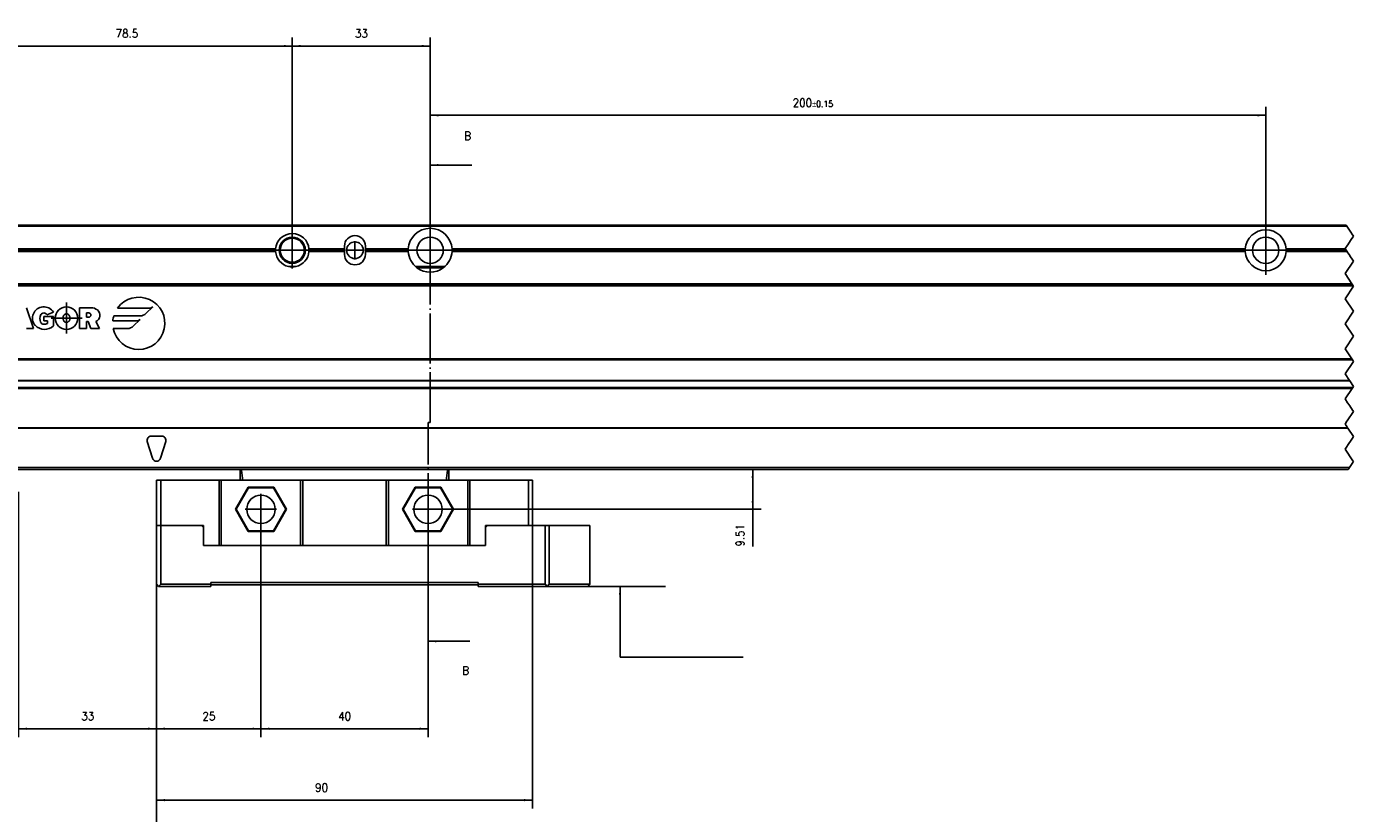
# Model space of a CAD drawing. Header units: millimetres. Extents: x -235 to 4016, y -109 to 485.
# Tile 8 of 44: x -55 to 263, y 116 to 305. Entities that reach past the tile are written whole.
import ezdxf

# ---------------------------------------------------------------- set-up
doc = ezdxf.new("R2010")
doc.units = ezdxf.units.MM
doc.linetypes.add('DOT_CENTER', pattern=[14, 12, -1, 0, -1])
doc.layers.add('1', color=7, linetype='Continuous')
doc.styles.add('CONVERTER_11', font='txt.shx', dxfattribs={"width": 0.9})
doc.dimstyles.new('ME10_DIM_38', dxfattribs={"dimtxt": 2, "dimasz": 2, "dimexe": 2, "dimexo": 0, "dimgap": 2, "dimtad": 1, "dimdsep": 46, "dimtxsty": 'CONVERTER_11', "dimsah": 1, "dimcen": 0.09, "dimclrd": 2, "dimclre": 2, "dimclrt": 2, "dimadec": 0, "dimazin": 0, "dimtfac": 1, "dimtdec": 4, "dimtix": 1, "dimtmove": 0, "dimatfit": 3, "dimfxl": 1, "dimtolj": 1, "dimtzin": 0, "dimarcsym": 0})
doc.dimstyles.new('ME10_DIM_39', dxfattribs={"dimtxt": 2, "dimasz": 2, "dimexe": 2, "dimexo": 0, "dimgap": 2, "dimtad": 1, "dimdsep": 46, "dimtxsty": 'CONVERTER_11', "dimsah": 1, "dimcen": 0.09, "dimclrd": 2, "dimclre": 2, "dimclrt": 2, "dimadec": 0, "dimazin": 0, "dimtfac": 1, "dimtdec": 4, "dimtix": 1, "dimtmove": 0, "dimatfit": 3, "dimfxl": 1, "dimtolj": 1, "dimtzin": 0, "dimarcsym": 0})
doc.dimstyles.new('ME10_DIM_40', dxfattribs={"dimtxt": 2, "dimasz": 2, "dimexe": 2, "dimexo": 0, "dimgap": 2, "dimtad": 1, "dimdsep": 46, "dimtxsty": 'CONVERTER_11', "dimsah": 1, "dimcen": 0.09, "dimclrd": 2, "dimclre": 2, "dimclrt": 2, "dimadec": 0, "dimazin": 0, "dimtfac": 1, "dimtdec": 4, "dimtix": 1, "dimtmove": 0, "dimatfit": 3, "dimfxl": 1, "dimtolj": 1, "dimtzin": 0, "dimarcsym": 0})
doc.dimstyles.new('ME10_DIM_41', dxfattribs={"dimtxt": 2, "dimasz": 2, "dimexe": 2, "dimexo": 0, "dimgap": 2, "dimtad": 1, "dimdsep": 46, "dimtxsty": 'CONVERTER_11', "dimsah": 1, "dimcen": 0.09, "dimclrd": 2, "dimclre": 2, "dimclrt": 2, "dimadec": 0, "dimazin": 0, "dimtfac": 1, "dimtdec": 4, "dimtix": 1, "dimtmove": 0, "dimatfit": 3, "dimfxl": 1, "dimtolj": 1, "dimtzin": 0, "dimarcsym": 0})
doc.dimstyles.new('ME10_DIM_46', dxfattribs={"dimtxt": 2, "dimasz": 2, "dimexe": 2, "dimexo": 0, "dimgap": 2, "dimtad": 1, "dimdsep": 46, "dimtxsty": 'CONVERTER_11', "dimsah": 1, "dimcen": 0.09, "dimclrd": 2, "dimclre": 2, "dimclrt": 2, "dimadec": 0, "dimazin": 0, "dimtol": 1, "dimtp": 0.15, "dimtm": 0.15, "dimtfac": 0.75, "dimtix": 1, "dimtmove": 0, "dimatfit": 3, "dimfxl": 1, "dimtolj": 1, "dimtzin": 0, "dimarcsym": 0})
doc.dimstyles.new('ME10_DIM_47', dxfattribs={"dimtxt": 2, "dimasz": 2, "dimexe": 2, "dimexo": 0, "dimgap": 2, "dimtad": 1, "dimdsep": 46, "dimtxsty": 'CONVERTER_11', "dimsah": 1, "dimcen": 0.09, "dimclrd": 2, "dimclre": 2, "dimclrt": 2, "dimadec": 0, "dimazin": 0, "dimtfac": 1, "dimtdec": 4, "dimtix": 1, "dimtmove": 0, "dimatfit": 3, "dimfxl": 1, "dimtolj": 1, "dimtzin": 0, "dimarcsym": 0})
doc.dimstyles.new('ME10_DIM_48', dxfattribs={"dimtxt": 2, "dimasz": 2, "dimexe": 2, "dimexo": 0, "dimgap": 2, "dimtad": 1, "dimdsep": 46, "dimtxsty": 'CONVERTER_11', "dimsah": 1, "dimcen": 0.09, "dimclrd": 2, "dimclre": 2, "dimclrt": 2, "dimadec": 0, "dimazin": 0, "dimtfac": 1, "dimtdec": 4, "dimtix": 1, "dimtmove": 0, "dimatfit": 3, "dimfxl": 1, "dimtolj": 1, "dimtzin": 0, "dimarcsym": 0})
doc.dimstyles.new('ME10_DIM_51', dxfattribs={"dimtxt": 2, "dimasz": 2, "dimexe": 2, "dimexo": 0, "dimgap": 2, "dimtad": 1, "dimdsep": 46, "dimtxsty": 'CONVERTER_11', "dimsah": 1, "dimcen": 0.09, "dimclrd": 2, "dimclre": 2, "dimclrt": 2, "dimadec": 0, "dimazin": 0, "dimtfac": 1, "dimtdec": 4, "dimtix": 1, "dimtmove": 0, "dimatfit": 3, "dimfxl": 1, "dimtolj": 1, "dimtzin": 0, "dimarcsym": 0})
doc.dimstyles.get("Standard").update_dxf_attribs({"dimtxt": 0.18, "dimasz": 0.18, "dimexe": 0.18, "dimexo": 0.0625, "dimgap": 0.09, "dimtad": 0, "dimtih": 1, "dimtoh": 1, "dimdec": 4, "dimzin": 0, "dimdsep": 46, "dimtxsty": 'Standard', "dimcen": 0.09, "dimadec": 0, "dimazin": 0, "dimtfac": 1, "dimtdec": 4, "dimtofl": 0, "dimtmove": 0, "dimatfit": 3, "dimfxl": 1, "dimtolj": 1, "dimtzin": 0, "dimarcsym": 0})

# ---------------------------------------------------------------- blocks, each defined once
blk = doc.blocks.new('CABEZA__52', base_point=(-23.49, 170.77))
at = {"color": 7, "linetype": 'Continuous'}
for p, q in [((-3.49, 196.22), (-3.49, 198.72)), ((-3.17, 198.73), (-3.21, 198.73)), ((-3.17, 198.73), (46.18, 198.73)), ((46.23, 198.73), (46.18, 198.73)), ((46.51, 196.22), (46.51, 198.73)), ((-23.49, 196.22), (-23.49, 185.37)), ((-22.49, 196.22), (-23.49, 196.22)), ((-22.49, 185.37), (-22.49, 196.22)), ((-22.49, 196.22), (-8.49, 196.22)), ((-7.99, 196.22), (-8.49, 196.22)), ((-8.49, 180.57), (-8.49, 196.22)), ((-3.49, 196.22), (-7.99, 196.22)), ((-7.99, 196.22), (-7.99, 180.57)), ((-1.55, 194.53), (-4.62, 189.22)), ((-1.47, 194.37), (-4.44, 189.22)), ((-2.85, 196.22), (-3.49, 196.22)), ((11.01, 196.22), (-2.85, 196.22)), ((4.57, 194.53), (-1.55, 194.53)), ((-1.47, 194.37), (-1.55, 194.53)), ((4.48, 194.37), (-1.47, 194.37)), ((4.48, 194.37), (4.57, 194.53)), ((7.45, 189.22), (4.48, 194.37)), ((7.63, 189.22), (4.57, 194.53)), ((11.51, 196.22), (11.01, 196.22)), ((11.01, 180.57), (11.01, 196.22)), ((11.51, 196.22), (31.51, 196.22)), ((11.51, 196.22), (11.51, 180.57)), ((31.51, 196.22), (32.01, 196.22)), ((31.51, 196.22), (31.51, 180.57)), ((45.86, 196.22), (32.01, 196.22)), ((32.01, 180.57), (32.01, 196.22)), ((38.45, 194.53), (35.38, 189.22)), ((38.53, 194.37), (35.56, 189.22)), ((38.53, 194.37), (38.45, 194.53)), ((44.57, 194.53), (38.45, 194.53)), ((44.48, 194.37), (38.53, 194.37)), ((44.48, 194.37), (44.57, 194.53)), ((47.45, 189.22), (44.48, 194.37)), ((47.63, 189.22), (44.57, 194.53)), ((46.51, 196.22), (45.86, 196.22)), ((51.01, 196.22), (46.51, 196.22)), ((51.01, 196.22), (51.01, 180.57)), ((51.51, 196.22), (51.01, 196.22)), ((51.51, 180.57), (51.51, 196.22)), ((51.51, 196.22), (65.51, 196.22)), ((65.51, 185.37), (65.51, 196.22)), ((65.51, 196.22), (66.51, 196.22)), ((66.51, 196.22), (66.51, 185.37)), ((-1.55, 183.92), (-4.62, 189.22)), ((-4.44, 189.22), (-4.62, 189.22)), ((-1.47, 184.07), (-4.44, 189.22)), ((7.45, 189.22), (4.48, 184.07)), ((7.63, 189.22), (4.57, 183.92)), ((7.45, 189.22), (7.63, 189.22)), ((35.38, 189.22), (38.45, 183.92)), ((35.56, 189.22), (35.38, 189.22)), ((35.56, 189.22), (38.53, 184.07)), ((44.48, 184.07), (47.45, 189.22)), ((44.57, 183.92), (47.63, 189.22)), ((47.45, 189.22), (47.63, 189.22)), ((-23.49, 171.27), (-23.49, 185.37)), ((-23.49, 185.37), (-22.49, 185.37)), ((-22.49, 185.37), (-22.49, 171.27)), ((-22.49, 185.37), (-12.74, 185.37)), ((-12.24, 185.37), (-12.74, 185.37)), ((-12.24, 184.87), (-12.74, 185.37)), ((-12.24, 184.87), (-12.24, 185.37)), ((-12.24, 180.57), (-12.24, 184.87)), ((55.26, 185.37), (55.26, 184.87)), ((55.76, 185.37), (55.26, 185.37)), ((55.76, 185.37), (55.26, 184.87)), ((55.26, 184.87), (55.26, 180.57)), ((65.51, 185.37), (55.76, 185.37)), ((66.51, 185.37), (65.51, 185.37)), ((69.51, 185.37), (66.51, 185.37)), ((69.51, 171.27), (69.51, 185.37)), ((69.51, 185.37), (70.51, 185.37)), ((70.51, 171.27), (70.51, 185.37)), ((80.25, 185.37), (70.51, 185.37)), ((80.25, 171.27), (80.25, 185.37)), ((-1.55, 183.92), (-1.47, 184.07)), ((4.57, 183.92), (-1.55, 183.92)), ((4.48, 184.07), (-1.47, 184.07)), ((4.57, 183.92), (4.48, 184.07)), ((38.53, 184.07), (38.45, 183.92)), ((38.45, 183.92), (44.57, 183.92)), ((38.53, 184.07), (44.48, 184.07)), ((44.48, 184.07), (44.57, 183.92)), ((-12.24, 180.57), (-8.49, 180.57)), ((-8.49, 180.57), (-7.99, 180.57)), ((11.01, 180.57), (-7.99, 180.57)), ((11.01, 180.57), (11.51, 180.57)), ((11.51, 180.57), (31.51, 180.57)), ((31.51, 180.57), (32.01, 180.57)), ((51.01, 180.57), (32.01, 180.57)), ((51.01, 180.57), (51.51, 180.57)), ((51.51, 180.57), (55.26, 180.57)), ((-10.49, 171.67), (53.51, 171.67)), ((-10.49, 171.27), (-10.49, 171.67)), ((53.51, 171.67), (53.51, 171.27)), ((-23.49, 171.27), (-22.99, 170.77)), ((-22.99, 170.77), (-22.49, 171.27)), ((-10.49, 170.77), (-22.99, 170.77)), ((-22.49, 171.27), (-10.49, 171.27)), ((-10.49, 171.17), (-10.49, 171.27)), ((-10.49, 170.77), (-10.49, 171.17)), ((53.51, 171.17), (-10.49, 171.17)), ((53.51, 171.27), (53.51, 171.17)), ((53.51, 171.27), (69.51, 171.27)), ((53.51, 171.17), (53.51, 170.77)), ((53.51, 170.77), (70.01, 170.77)), ((69.51, 171.27), (70.01, 170.77)), ((70.51, 171.27), (70.01, 170.77)), ((70.01, 170.77), (79.75, 170.77)), ((70.51, 171.27), (80.25, 171.27)), ((80.25, 171.27), (79.75, 170.77))]:
    blk.add_line(p, q, dxfattribs=at)
for centre in [(1.51, 189.22), (41.51, 189.22)]:
    blk.add_circle(centre, 3.4, dxfattribs=at)
for points, knots in [([(-3.21, 198.73), (-3.24, 198.72), (-3.31, 198.71), (-3.39, 198.7), (-3.45, 198.71), (-3.48, 198.71), (-3.49, 198.72), (-3.49, 198.72)], [0, 0, 0, 0, 0.1022068, 0.1918089, 0.2477975, 0.2740699, 0.2813975, 0.2813975, 0.2813975, 0.2813975]), ([(-2.85, 196.22), (-2.87, 196.43), (-2.93, 196.85), (-3.01, 197.48), (-3.09, 198.1), (-3.14, 198.52), (-3.17, 198.73)], [0, 0, 0, 0, 0.63275, 1.265494, 1.898236, 2.530923, 2.530923, 2.530923, 2.530923]), ([(45.86, 196.22), (45.89, 196.43), (45.94, 196.85), (46.02, 197.48), (46.1, 198.1), (46.16, 198.52), (46.18, 198.73)], [0, 0, 0, 0, 0.63275, 1.265494, 1.898236, 2.530923, 2.530923, 2.530923, 2.530923]), ([(46.51, 198.73), (46.5, 198.72), (46.48, 198.7), (46.41, 198.7), (46.32, 198.71), (46.26, 198.72), (46.23, 198.73)], [0, 0, 0, 0, 0.0196249, 0.0930246, 0.1826268, 0.2848335, 0.2848335, 0.2848335, 0.2848335])]:
    blk.add_open_spline(points, degree=3, knots=knots, dxfattribs=at)
at = {"layer": '1', "color": 2, "linetype": 'DOT_CENTER'}
for p, q in [((1.51, 192.96), (1.51, 185.48)), ((41.51, 192.96), (41.51, 185.48)), ((5.25, 189.22), (-2.23, 189.22)), ((45.25, 189.22), (37.77, 189.22))]:
    blk.add_line(p, q, dxfattribs=at)
blk = doc.blocks.new('Li-28_PERFIL__54', base_point=(-69.49, 198.72))
at = {"color": 7, "linetype": 'Continuous'}
for p, q in [((-69.49, 257.22), (261.27, 257.22)), ((-69.49, 256.97), (261.44, 256.97)), ((-7.29, 251.52), (-69.49, 251.52)), ((-69.49, 251.22), (5.01, 251.22)), ((-69.49, 250.92), (5.02, 250.92)), ((-4.59, 251.52), (-7.29, 251.52)), ((5.02, 251.52), (-4.59, 251.52)), ((21.51, 251.52), (13, 251.52)), ((13, 250.92), (21.51, 250.92)), ((13.01, 251.22), (21.51, 251.22)), ((21.51, 251.52), (21.51, 252.22)), ((21.51, 251.22), (21.51, 251.52)), ((21.51, 250.92), (21.51, 251.22)), ((21.51, 250.22), (21.51, 250.92)), ((26.51, 252.22), (26.51, 251.52)), ((26.51, 251.52), (26.51, 251.22)), ((36.77, 251.52), (26.51, 251.52)), ((26.51, 251.22), (26.51, 250.92)), ((36.76, 251.22), (26.51, 251.22)), ((26.51, 250.92), (36.77, 250.92)), ((26.51, 250.92), (26.51, 250.22)), ((237.12, 251.52), (47.25, 251.52)), ((47.25, 250.92), (237.12, 250.92)), ((47.26, 251.22), (237.11, 251.22)), ((246.9, 251.52), (261.07, 251.52)), ((261.47, 250.92), (246.9, 250.92)), ((246.91, 251.22), (261.27, 251.22)), ((9.9, 247.32), (8.12, 247.32)), ((45.52, 247.32), (38.49, 247.32)), ((45.16, 247.02), (38.86, 247.02)), ((262.61, 243.22), (-69.49, 243.22)), ((262.77, 242.97), (-69.49, 242.97)), ((-69.49, 242.72), (262.94, 242.72)), ((-54.62, 237.47), (-52.95, 232.47)), ((-50.45, 235.39), (-48.15, 235.39)), ((-50.45, 234.34), (-50.45, 235.39)), ((-48.17, 236.43), (-49.73, 235.8)), ((-48.15, 235.39), (-48.15, 233.09)), ((-41.89, 237.47), (-39.18, 237.47)), ((-41.89, 232.47), (-41.89, 237.47)), ((-40.22, 236.22), (-40.22, 235.18)), ((-39.7, 236.22), (-40.22, 236.22)), ((-40.22, 235.18), (-39.7, 235.18)), ((-33.73, 235.5), (-27.36, 235.5)), ((-25.19, 237.38), (-32.81, 237.38)), ((-26.04, 236.05), (-24.37, 237.71)), ((-52.95, 232.47), (-54.62, 232.47)), ((-49.61, 234.34), (-50.45, 234.34)), ((-49.61, 233.72), (-49.61, 234.34)), ((-40.22, 232.47), (-41.89, 232.47)), ((-39.81, 234.14), (-40.22, 234.14)), ((-40.22, 234.14), (-40.22, 232.47)), ((-39.18, 232.47), (-39.81, 234.14)), ((-37.1, 232.47), (-39.18, 232.47)), ((-38.03, 234.14), (-37.1, 232.47)), ((-28.22, 234.34), (-33.96, 234.34)), ((-33.86, 232.47), (-30.39, 232.47)), ((-29.07, 233.02), (-27.4, 234.68)), ((-69.49, 225.22), (262.61, 225.22)), ((-69.49, 224.97), (262.77, 224.97)), ((262.08, 220.02), (-69.49, 220.02)), ((-69.49, 219.93), (262.14, 219.93)), ((262.85, 218.38), (-69.49, 218.38)), ((-69.49, 218.22), (262.74, 218.22)), ((262.66, 218.1), (-69.49, 218.1)), ((261.6, 208.72), (-69.49, 208.72)), ((-69.49, 208.63), (261.67, 208.63)), ((-24.74, 206.72), (-22.24, 206.72)), ((-25.7, 205.42), (-24.45, 201.42)), ((-22.54, 201.42), (-21.29, 205.42)), ((262.07, 199.22), (-69.49, 199.22)), ((-69.49, 198.72), (-3.49, 198.73)), ((-3.49, 198.73), (-3.21, 198.73)), ((-3.17, 198.73), (-3.21, 198.73)), ((-3.17, 198.73), (46.18, 198.73)), ((46.23, 198.73), (46.18, 198.73)), ((46.23, 198.73), (46.51, 198.73)), ((46.51, 198.73), (261.74, 198.72))]:
    blk.add_line(p, q, dxfattribs=at)
at = {"color": 2, "linetype": 'DOT_CENTER'}
for p, q in [((261.44, 256.97), (261.27, 257.22)), ((261.44, 256.97), (261.61, 256.72)), ((261.61, 256.72), (262.54, 255.31)), ((263.01, 254.62), (262.31, 253.57)), ((262.54, 255.31), (262.65, 255.15)), ((262.65, 255.15), (263.01, 254.62)), ((261.57, 252.47), (261.01, 251.62)), ((261.01, 251.62), (261.07, 251.52)), ((261.07, 251.52), (261.27, 251.22)), ((261.27, 251.22), (261.47, 250.92)), ((261.47, 250.92), (261.51, 250.87)), ((261.57, 252.47), (261.63, 252.55)), ((262.31, 253.57), (261.63, 252.55)), ((263.01, 248.62), (261.01, 245.62)), ((261.51, 250.87), (262.11, 249.97)), ((262.11, 249.97), (262.17, 249.88)), ((262.17, 249.88), (262.84, 248.87)), ((262.84, 248.87), (263.01, 248.62)), ((261.01, 245.62), (262.61, 243.22)), ((263.01, 242.62), (261.01, 239.62)), ((262.77, 242.97), (262.61, 243.22)), ((262.77, 242.97), (262.94, 242.72)), ((262.94, 242.72), (263.01, 242.62)), ((261.01, 239.62), (263.01, 236.62)), ((263.01, 236.62), (261.01, 233.62)), ((261.01, 233.62), (263.01, 230.62)), ((263.01, 230.62), (261.01, 227.62)), ((261.01, 227.62), (262.61, 225.22)), ((263.01, 224.62), (261.01, 221.62)), ((262.77, 224.97), (262.61, 225.22)), ((262.77, 224.97), (263.01, 224.62)), ((261.01, 221.62), (262.08, 220.02)), ((262.14, 219.93), (262.08, 220.02)), ((262.14, 219.93), (263.01, 218.62)), ((262.66, 218.1), (261.01, 215.62)), ((262.74, 218.22), (262.66, 218.1)), ((262.76, 218.25), (262.74, 218.22)), ((262.76, 218.25), (262.85, 218.38)), ((263.01, 218.62), (262.85, 218.38)), ((261.01, 215.62), (261.61, 214.71)), ((261.61, 214.71), (261.65, 214.66)), ((261.65, 214.66), (261.68, 214.62)), ((261.68, 214.62), (262.11, 213.97)), ((262.11, 213.97), (262.79, 212.95)), ((262.79, 212.95), (262.84, 212.87)), ((262.84, 212.87), (263.01, 212.62)), ((261.45, 210.28), (261.01, 209.62)), ((261.01, 209.62), (261.24, 209.27)), ((261.5, 210.37), (261.45, 210.28)), ((263.01, 212.62), (261.5, 210.37)), ((261.24, 209.27), (261.6, 208.72)), ((261.6, 208.72), (261.67, 208.63)), ((261.67, 208.63), (263.01, 206.62)), ((262.91, 206.47), (262.74, 206.22)), ((263.01, 206.62), (262.91, 206.47)), ((262.05, 205.19), (261.01, 203.62)), ((261.01, 203.62), (262.87, 200.82)), ((262.13, 205.3), (262.05, 205.19)), ((262.74, 206.22), (262.13, 205.3)), ((262.89, 200.45), (262.54, 199.92)), ((262.87, 200.82), (263.01, 200.62)), ((263.01, 200.62), (262.89, 200.45)), ((261.74, 198.72), (261.99, 199.1)), ((261.99, 199.1), (262.07, 199.22)), ((262.37, 199.67), (262.07, 199.22)), ((262.54, 199.92), (262.37, 199.67))]:
    blk.add_line(p, q, dxfattribs=at)
at = {"color": 7, "linetype": 'Continuous'}
for centre, radius in [((9.01, 251.22), 3.13), ((9.01, 251.22), 2.88), ((42.01, 251.22), 3.15), ((242.01, 251.22), 3.15), ((24.01, 251.22), 2), ((-45.03, 234.97), 2.71)]:
    blk.add_circle(centre, radius, dxfattribs=at)
for centre, radius, start, end in [((9.01, 251.22), 4, 4.3012, 175.6988), ((24.01, 252.22), 2.5, 0, 180), ((42.01, 251.22), 5.25, 3.2758, 176.7242), ((242.01, 251.22), 4.9, 3.5101, 176.4899), ((9.01, 251.22), 4, 175.6988, 180), ((9.01, 251.22), 4, 180, 184.3012), ((9.01, 251.22), 4, 184.3012, 257.1614), ((9.01, 251.22), 4, 282.8386, 355.6988), ((9.01, 251.22), 4, 0, 4.3012), ((9.01, 251.22), 4, 355.6988, 0), ((42.01, 251.22), 5.25, 176.7242, 180), ((42.01, 251.22), 5.25, 180, 183.2758), ((42.01, 251.22), 5.25, 183.2758, 233.1301), ((42.01, 251.22), 5.25, 306.8699, 356.7242), ((42.01, 251.22), 5.25, 0, 3.2758), ((42.01, 251.22), 5.25, 356.7242, 0), ((242.01, 251.22), 4.9, 176.4899, 180), ((242.01, 251.22), 4.9, 180, 183.5101), ((242.01, 251.22), 4.9, 183.5101, 356.4899), ((242.01, 251.22), 4.9, 0, 3.5101), ((242.01, 251.22), 4.9, 356.4899, 0), ((24.01, 250.22), 2.5, 180, 0), ((9.01, 251.22), 4, 257.1614, 282.8386), ((42.01, 251.22), 5.25, 233.1301, 306.8699), ((-27.74, 233.72), 6.25, 191.537, 144.197), ((-50.45, 234.97), 2.71, 32.579, 219.5977), ((-49.2, 234.87), 2.19, 154.6231, 202.6199), ((-50.45, 235.39), 0.835, 29.919, 150.081), ((-39.7, 235.7), 0.521, 270, 90), ((-39.18, 235.03), 2.44, 50.7613, 90), ((-38.68, 235.65), 1.64, 293.2767, 50.7613), ((-27.74, 233.72), 6.25, 163.4412, 174.2608), ((-27.36, 237.38), 1.87, 270, 315), ((-25.19, 238.53), 1.16, 270, 315), ((-50.27, 235.37), 3.1, 223.129, 312.9833), ((-50.45, 234.34), 0.833, 202.6199, 270), ((-50.45, 235.28), 1.77, 270, 298.0725), ((-30.39, 234.34), 1.87, 270, 315), ((-28.22, 235.5), 1.16, 270, 315), ((-24.74, 205.72), 1, 90, 197.354), ((-22.24, 205.72), 1, 342.646, 90), ((-23.49, 201.72), 1, 197.354, 342.646)]:
    blk.add_arc(centre, radius, start, end, dxfattribs=at)
blk.add_open_spline([(-45.03, 236.01), (-45.1, 236.01), (-45.22, 236), (-45.36, 235.93), (-45.5, 235.84), (-45.63, 235.71), (-45.76, 235.51), (-45.83, 235.3), (-45.87, 235.09), (-45.87, 234.88), (-45.83, 234.65), (-45.76, 234.44), (-45.66, 234.27), (-45.53, 234.12), (-45.38, 234.01), (-45.21, 233.94), (-45.04, 233.92), (-44.87, 233.94), (-44.69, 234.01), (-44.53, 234.13), (-44.39, 234.3), (-44.3, 234.46), (-44.23, 234.68), (-44.19, 234.9), (-44.2, 235.11), (-44.24, 235.29), (-44.3, 235.48), (-44.41, 235.69), (-44.57, 235.84), (-44.72, 235.94), (-44.87, 236), (-44.99, 236.01), (-45.03, 236.01)], degree=3, knots=[0, 0, 0, 0, 0.204088, 0.343721, 0.479788, 0.687082, 0.87829, 1.19761, 1.335905, 1.542235, 1.801351, 2.052121, 2.189965, 2.404724, 2.617111, 2.752666, 2.948556, 3.109235, 3.273914, 3.527757, 3.695009, 3.920456, 4.093839, 4.375996, 4.59315, 4.721354, 4.910109, 5.208287, 5.416129, 5.553352, 5.762285, 5.896742, 5.896742, 5.896742, 5.896742], dxfattribs=at)
at = {"layer": '1', "color": 2, "linetype": 'DOT_CENTER'}
for p, q in [((9.01, 255.62), (9.01, 246.82)), ((42.01, 257), (42.01, 245.45)), ((242.01, 257.12), (242.01, 245.32)), ((13.41, 251.22), (4.61, 251.22)), ((26.21, 251.22), (21.81, 251.22)), ((24.01, 253.42), (24.01, 249.02)), ((47.78, 251.22), (36.23, 251.22)), ((247.91, 251.22), (236.11, 251.22)), ((-45.03, 238.68), (-45.03, 231.26)), ((-41.32, 234.97), (-48.74, 234.97))]:
    blk.add_line(p, q, dxfattribs=at)
blk = doc.blocks.new('Li-28__56', base_point=(-100.3, 170.77))
for name, p in [('Li-28_PERFIL__54', (-69.49, 198.72)), ('CABEZA__52', (-23.49, 170.77))]:
    blk.add_blockref(name, p)
blk = doc.blocks.new('*D101')
at = {"layer": '1', "color": 2, "linetype": 'Continuous'}
for p, q in [((-3.49, 198.73), (121.21, 198.73)), ((119.21, 189.22), (119.21, 198.73)), ((41.51, 189.22), (121.21, 189.22)), ((119.21, 180.3), (119.21, 189.22))]:
    blk.add_line(p, q, dxfattribs=at)
at = {"layer": '1', "color": 2}
for points in [[(119.48, 196.73), (118.95, 196.73), (119.21, 198.73)], [(118.95, 191.22), (119.48, 191.22), (119.21, 189.22)]]:
    blk.add_solid(points, dxfattribs=at)
at = {"layer": '1', "color": 2, "insert": (117.21, 180.3), "char_height": 2, "attachment_point": 7, "rotation": 90, "line_spacing_factor": 0.60024, "style": 'CONVERTER_11'}
blk.add_mtext('9.51', dxfattribs=at)
blk = doc.blocks.new('*D102')
at = {"layer": '1', "color": 2, "linetype": 'Continuous'}
for p, q in [((1.51, 189.22), (1.51, 134.71)), ((41.51, 189.22), (41.51, 134.71)), ((1.51, 136.71), (41.51, 136.71))]:
    blk.add_line(p, q, dxfattribs=at)
at = {"layer": '1', "color": 2}
for points in [[(3.51, 136.97), (3.51, 136.44), (1.51, 136.71)], [(39.51, 136.44), (39.51, 136.97), (41.51, 136.71)]]:
    blk.add_solid(points, dxfattribs=at)
at = {"layer": '1', "color": 2, "insert": (20.01, 138.71), "char_height": 2, "attachment_point": 7, "rotation": 0.0001, "line_spacing_factor": 0.60024, "style": 'CONVERTER_11'}
blk.add_mtext('40', dxfattribs=at)
blk = doc.blocks.new('*D103')
at = {"layer": '1', "color": 2, "linetype": 'Continuous'}
for p, q in [((1.51, 189.22), (1.51, 134.71)), ((-23.49, 185.37), (-23.49, 134.71)), ((-23.49, 136.71), (1.51, 136.71))]:
    blk.add_line(p, q, dxfattribs=at)
at = {"layer": '1', "color": 2}
for points in [[(-21.49, 136.97), (-21.49, 136.44), (-23.49, 136.71)], [(-0.49, 136.44), (-0.49, 136.97), (1.51, 136.71)]]:
    blk.add_solid(points, dxfattribs=at)
at = {"layer": '1', "color": 2, "insert": (-12.49, 138.71), "char_height": 2, "attachment_point": 7, "rotation": 0.0001, "line_spacing_factor": 0.60024, "style": 'CONVERTER_11'}
blk.add_mtext('25', dxfattribs=at)
blk = doc.blocks.new('*D104')
at = {"layer": '1', "color": 2, "linetype": 'Continuous'}
for p, q in [((66.51, 185.37), (66.51, 117.63)), ((-23.49, 171.27), (-23.49, 117.63)), ((-23.49, 119.63), (66.51, 119.63))]:
    blk.add_line(p, q, dxfattribs=at)
at = {"layer": '1', "color": 2}
for points in [[(-21.49, 119.89), (-21.49, 119.36), (-23.49, 119.63)], [(64.51, 119.36), (64.51, 119.89), (66.51, 119.63)]]:
    blk.add_solid(points, dxfattribs=at)
at = {"layer": '1', "color": 2, "insert": (14.47, 121.63), "char_height": 2, "attachment_point": 7, "rotation": 0.0001, "line_spacing_factor": 0.60024, "style": 'CONVERTER_11'}
blk.add_mtext('90', dxfattribs=at)
blk = doc.blocks.new('*D109')
at = {"layer": '1', "color": 2, "linetype": 'Continuous'}
for p, q in [((42.01, 251.22), (42.01, 285.51)), ((42.01, 283.51), (242.01, 283.51)), ((242.01, 251.22), (242.01, 285.51))]:
    blk.add_line(p, q, dxfattribs=at)
at = {"layer": '1', "color": 2}
for points in [[(44.01, 283.78), (44.01, 283.25), (42.01, 283.51)], [(240.01, 283.25), (240.01, 283.78), (242.01, 283.51)]]:
    blk.add_solid(points, dxfattribs=at)
at = {"layer": '1', "color": 2, "insert": (128.79, 285.51), "char_height": 2, "attachment_point": 7, "rotation": 0.0001, "line_spacing_factor": 0.60024, "style": 'CONVERTER_11'}
blk.add_mtext('\\C2;200\\C2;\\H1.5;{\\Fgdt;`}0.15', dxfattribs=at)
blk = doc.blocks.new('*D110')
at = {"layer": '1', "color": 2, "linetype": 'Continuous'}
for p, q in [((9.01, 251.22), (9.01, 302.1)), ((42.01, 251.22), (42.01, 302.1)), ((42.01, 300.1), (9.01, 300.1))]:
    blk.add_line(p, q, dxfattribs=at)
at = {"layer": '1', "color": 2}
for points in [[(11.01, 300.36), (11.01, 299.83), (9.01, 300.1)], [(40.01, 299.83), (40.01, 300.36), (42.01, 300.1)]]:
    blk.add_solid(points, dxfattribs=at)
at = {"layer": '1', "color": 2, "insert": (24.01, 302.1), "char_height": 2, "attachment_point": 7, "rotation": 0.0001, "line_spacing_factor": 0.60024, "style": 'CONVERTER_11'}
blk.add_mtext('33', dxfattribs=at)
blk = doc.blocks.new('*D111')
at = {"layer": '1', "color": 2, "linetype": 'Continuous'}
for p, q in [((-56.49, 193.43), (-56.49, 134.71)), ((-23.49, 171.27), (-23.49, 134.71)), ((-56.49, 136.71), (-23.49, 136.71))]:
    blk.add_line(p, q, dxfattribs=at)
at = {"layer": '1', "color": 2}
for points in [[(-54.49, 136.97), (-54.49, 136.44), (-56.49, 136.71)], [(-25.49, 136.44), (-25.49, 136.97), (-23.49, 136.71)]]:
    blk.add_solid(points, dxfattribs=at)
at = {"layer": '1', "color": 2, "insert": (-41.49, 138.71), "char_height": 2, "attachment_point": 7, "rotation": 0.0001, "line_spacing_factor": 0.60024, "style": 'CONVERTER_11'}
blk.add_mtext('33', dxfattribs=at)
blk = doc.blocks.new('*D114')
at = {"layer": '1', "color": 2, "linetype": 'Continuous'}
for p, q in [((-69.49, 257.22), (-69.49, 302.1)), ((9.01, 251.22), (9.01, 302.1)), ((9.01, 300.1), (-69.49, 300.1))]:
    blk.add_line(p, q, dxfattribs=at)
at = {"layer": '1', "color": 2}
for points in [[(-67.49, 300.36), (-67.49, 299.83), (-69.49, 300.1)], [(7.01, 299.83), (7.01, 300.36), (9.01, 300.1)]]:
    blk.add_solid(points, dxfattribs=at)
at = {"layer": '1', "color": 2, "insert": (-33.26, 302.1), "char_height": 2, "attachment_point": 7, "rotation": 0.0001, "line_spacing_factor": 0.60024, "style": 'CONVERTER_11'}
blk.add_mtext('78.5', dxfattribs=at)
blk = doc.blocks.new('B-B__50', base_point=(41.51, 149.64))
at = {"layer": '1', "color": 2, "linetype": 'DOT_CENTER'}
for p, q in [((42.01, 210.02), (42.01, 271.6)), ((41.51, 210.02), (42.01, 210.02)), ((41.51, 157.64), (41.51, 210.02))]:
    blk.add_line(p, q, dxfattribs=at)
at = {"layer": '1', "color": 7}
for points in [[(44.01, 271.87), (44.01, 271.34), (42.01, 271.6)], [(43.51, 157.9), (43.51, 157.38), (41.51, 157.64)]]:
    blk.add_solid(points, dxfattribs=at)
at = {"layer": '1', "color": 2, "char_height": 2, "attachment_point": 5, "line_spacing_factor": 1.20048, "style": 'CONVERTER_11'}
for insert in [(51.01, 278.6), (50.51, 150.64)]:
    blk.add_mtext('B', dxfattribs=dict(at, insert=insert))
at = {"layer": '1', "color": 7, "linetype": 'Continuous', "has_arrowhead": 0}
for points in [[(42.01, 276.6), (42.01, 271.6)], [(42.01, 271.6), (42.01, 266.6)], [(42.01, 271.6), (52.01, 271.6)], [(42.01, 210.02), (42.01, 215.02)], [(42.01, 210.02), (41.51, 210.02)], [(41.51, 210.02), (42.01, 210.02)], [(41.51, 210.02), (41.51, 205.02)], [(41.51, 157.64), (41.51, 162.64)], [(41.51, 152.64), (41.51, 157.64)], [(41.51, 157.64), (51.51, 157.64)]]:
    blk.add_leader(points, dimstyle='Standard', dxfattribs=at)
blk = doc.blocks.new('A', base_point=(271.08, 214.12))
at = {"layer": '1', "color": 2, "linetype": 'Continuous'}
blk.add_line((-23.495, 169.694), (-23.493, 44.4), dxfattribs=at)
at = {"layer": '1', "color": 7, "linetype": 'Continuous'}
blk.add_line((74.301, 170.772), (98.306, 170.772), dxfattribs=at)
at = {"layer": '1', "color": 2}
blk.add_solid([(87.723, 168.772), (87.196, 168.772), (87.46, 170.772)], dxfattribs=at)
blk.add_blockref('Li-28__56', (-100.298, 170.772))
at = {"layer": '1'}
blk.add_blockref('B-B__50', (41.507, 149.64), dxfattribs=at)
for base, p1, p2, dimstyle, picture, middle in [((9.007, 300.098), (-69.493, 257.22), (9.007, 251.22), 'ME10_DIM_51', '*D114', (-30.533, 303.098)), ((-56.493, 136.707), (-23.495, 171.272), (-56.493, 193.426), 'ME10_DIM_48', '*D111', (-39.994, 139.707)), ((-23.493, 136.707), (1.507, 189.222), (-23.493, 185.372), 'ME10_DIM_40', '*D103', (-10.993, 139.707)), ((-23.495, 119.627), (66.507, 185.372), (-23.495, 171.272), 'ME10_DIM_41', '*D104', (15.966, 122.627))]:
    dim = blk.add_linear_dim(base=base, p1=p1, p2=p2, dimstyle=dimstyle, dxfattribs=at)
    dim.commit()
    dim.dimension.update_dxf_attribs({"geometry": picture, "text_midpoint": middle, "text_rotation": 0.00014})
for p1, p2, distance, dimstyle, picture, middle in [((9.007, 251.22), (42.007, 251.22), 48.878, 'ME10_DIM_47', '*D110', (25.507, 303.098)), ((242.007, 251.22), (42.007, 251.22), -32.294, 'ME10_DIM_46', '*D109', (134.038, 286.514)), ((41.507, 189.222), (1.507, 189.222), 52.515, 'ME10_DIM_39', '*D102', (21.507, 139.707))]:
    dim = blk.add_aligned_dim(p1=p1, p2=p2, distance=distance, dimstyle=dimstyle, dxfattribs=at)
    dim.commit()
    dim.dimension.update_dxf_attribs({"geometry": picture, "text_midpoint": middle, "text_rotation": 0.00014})
dim = blk.add_linear_dim(base=(119.212, 189.222), p1=(-3.493, 198.73), p2=(41.507, 189.222), angle=90, dimstyle='ME10_DIM_38', dxfattribs=at)
dim.commit()
dim.dimension.update_dxf_attribs({"geometry": '*D101', "text_midpoint": (116.212, 182.729), "text_rotation": 90})
at = {"layer": '1', "color": 2, "linetype": 'Continuous', "has_arrowhead": 0}
blk.add_leader([(87.46, 170.772), (87.46, 153.862), (116.909, 153.862)], dimstyle='Standard', dxfattribs=at)

msp = doc.modelspace()

# ---------------------------------------------------------------- block references
msp.add_blockref('A', (271.08, 214.12))

doc.saveas('drawing.dxf')
